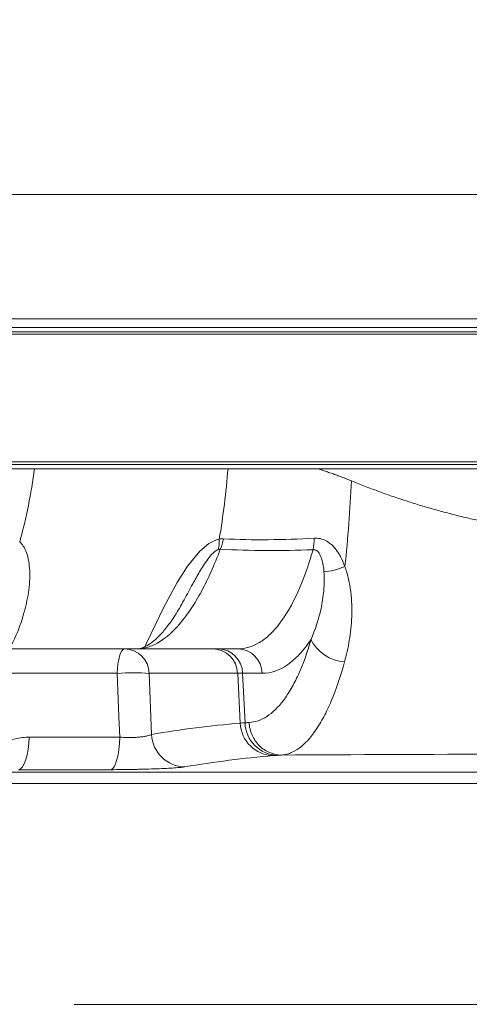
# Model space of a CAD drawing. Header units: millimetres. Extents: x 0 to 16820, y 0 to 11880.
# Tile 49 of 122: x 7933 to 7985, y 6745 to 6860. Entities that reach past the tile are written whole.
import ezdxf

# ---------------------------------------------------------------- set-up
doc = ezdxf.new("R2010")
doc.units = ezdxf.units.MM
doc.header["$LTSCALE"] = 20
doc.styles.add('SLDTEXTSTYLE0', font='TXT', dxfattribs={"width": 0.605})
doc.dimstyles.new('SLDDIMSTYLE0', dxfattribs={"dimtxt": 140, "dimasz": 100, "dimexe": 0, "dimexo": 0.0625, "dimgap": 35, "dimtad": 1, "dimtoh": 1, "dimdec": 0, "dimrnd": 1e-09, "dimzin": 12, "dimdsep": 46, "dimtxsty": 'SLDTEXTSTYLE0', "dimsah": 1, "dimcen": 0.09, "dimadec": 0, "dimazin": 0, "dimtfac": 1, "dimtofl": 0, "dimtmove": 0, "dimatfit": 3, "dimfxl": 1, "dimfrac": 2, "dimtolj": 1, "dimtzin": 12, "dimarcsym": 0})
doc.dimstyles.new('SLDDIMSTYLE1', dxfattribs={"dimtxt": 140, "dimasz": 100, "dimexe": 0, "dimexo": 0.0625, "dimgap": 35, "dimtad": 1, "dimtoh": 1, "dimdec": 1, "dimrnd": 1e-09, "dimzin": 12, "dimdsep": 46, "dimtxsty": 'SLDTEXTSTYLE0', "dimsah": 1, "dimcen": 0.09, "dimadec": 0, "dimazin": 0, "dimtfac": 1, "dimtofl": 0, "dimtmove": 0, "dimatfit": 3, "dimfxl": 1, "dimfrac": 2, "dimtolj": 1, "dimtzin": 12, "dimarcsym": 0})

# ---------------------------------------------------------------- blocks, each defined once
blk = doc.blocks.new('*D15')
at = {"color": 7, "linetype": 'Continuous', "lineweight": 0}
for p, q in [((5792.5, 7139.47), (5792.5, 3974.47)), ((7994.5, 6320.77), (7994.5, 3974.47)), ((5792.5, 4004.47), (7994.5, 4004.47))]:
    blk.add_line(p, q, dxfattribs=at)
for points in [[(5792.5, 4004.47), (5892.5, 3989.47), (5892.5, 4019.47)], [(7994.5, 4004.47), (7894.5, 4019.47), (7894.5, 3989.47)]]:
    blk.add_solid(points, dxfattribs=at)
at = {"color": 7, "linetype": 'Continuous', "lineweight": 0, "insert": (6679.62, 4184.94), "char_height": 140, "attachment_point": 1, "style": 'SLDTEXTSTYLE0'}
blk.add_mtext('2202', dxfattribs=at)
blk = doc.blocks.new('*D16')
at = {"color": 7, "linetype": 'Continuous', "lineweight": 0}
for p, q in [((6601.28, 7139.47), (6601.28, 4374.47)), ((7994.5, 6320.77), (7994.5, 4374.47)), ((6601.28, 4404.47), (7994.5, 4404.47))]:
    blk.add_line(p, q, dxfattribs=at)
for points in [[(6601.28, 4404.47), (6701.28, 4389.47), (6701.28, 4419.47)], [(7994.5, 4404.47), (7894.5, 4419.47), (7894.5, 4389.47)]]:
    blk.add_solid(points, dxfattribs=at)
at = {"color": 7, "linetype": 'Continuous', "lineweight": 0, "insert": (7084.01, 4584.94), "char_height": 140, "attachment_point": 1, "style": 'SLDTEXTSTYLE0'}
blk.add_mtext('1393', dxfattribs=at)

msp = doc.modelspace()

# ---------------------------------------------------------------- linework, layer by layer
at = {"color": 7, "linetype": 'Continuous', "lineweight": 0}
for p, q in [((7851.51, 6839.47), (7993.62, 6839.47)), ((7989.99, 6824.97), (7856.92, 6824.97)), ((7872, 6823.97), (8055.75, 6823.97)), ((7872, 6823.17), (8117, 6823.17)), ((7872.3, 6823.47), (8116.7, 6823.47)), ((7872, 6808.27), (8117, 6808.27)), ((7888.67, 6807.97), (8116.7, 6807.97)), ((7967.44, 6807.47), (8090.02, 6807.47)), ((7928.24, 6786.47), (7944.9, 6786.47)), ((7955.19, 6786.47), (7944.9, 6786.47)), ((7955.83, 6786.47), (7955.19, 6786.47)), ((7958.11, 6786.47), (7955.83, 6786.47))]:
    msp.add_line(p, q, dxfattribs=at)
at = {"color": 8, "linetype": 'Continuous', "lineweight": 0}
for p, q in [((7944.06, 6783.62), (7927.12, 6783.62)), ((7947.79, 6783.62), (7948.05, 6776.49)), ((7947.79, 6783.62), (7958.09, 6783.62)), ((7958.38, 6777.81), (7958.09, 6783.62)), ((7958.09, 6783.62), (7958.66, 6783.62)), ((7958.95, 6777.85), (7958.66, 6783.62)), ((7958.66, 6783.62), (7960.95, 6783.62)), ((7933.8, 6776.17), (7944.34, 6776.17)), ((7930.3, 6772.09), (7989.77, 6772.09)), ((7943.29, 6772.38), (7932.53, 6772.38)), ((8180.76, 6770.77), (7929.52, 6770.77)), ((7939.02, 6745.01), (8192.33, 6745.01))]:
    msp.add_line(p, q, dxfattribs=at)
at = {"color": 8, "linetype": 'Continuous', "lineweight": 0, "flags": 128}
for points in [[(7947.31, 6786.75), (7947.48, 6787.12), (7949.49, 6791.33), (7951.03, 6794.21), (7952.22, 6796.1), (7953.67, 6797.88), (7954.74, 6798.78), (7955.71, 6799.23), (7955.94, 6799.28), (7955.94, 6799.28), (7955.94, 6799.28)], [(7944.06, 6783.62), (7944.09, 6784.19), (7944.14, 6784.72), (7944.22, 6785.21), (7944.32, 6785.64), (7944.45, 6785.99), (7944.59, 6786.25), (7944.74, 6786.41), (7944.9, 6786.47)], [(7944.34, 6776.17), (7944.25, 6778.54), (7944.06, 6783.62)], [(7933.8, 6776.17), (7933.76, 6775.44), (7933.69, 6774.75), (7933.57, 6774.11), (7933.41, 6773.55), (7933.22, 6773.08), (7933, 6772.72), (7932.77, 6772.49), (7932.53, 6772.38)], [(7944.34, 6776.17), (7944.31, 6775.44), (7944.25, 6774.75), (7944.15, 6774.11), (7944.02, 6773.55), (7943.86, 6773.08), (7943.68, 6772.72), (7943.49, 6772.49), (7943.29, 6772.38)]]:
    msp.add_lwpolyline(points, dxfattribs=at)
at = {"color": 7, "linetype": 'Continuous', "lineweight": 30}
for centre, radius, start, end in [((8169.5, 7139.47), 2377, 300, 180), ((8169.5, 7139.47), 505.19, 200.1488, 80.1488), ((8717, 6191.17), 1282, 142.84568, 300)]:
    msp.add_arc(centre, radius, start, end, dxfattribs=at)
at = {"color": 8, "linetype": 'Continuous', "lineweight": 0}
for centre, radius, start, end in [((7950.08, 6800.6), 6.49, 337.2382, 348.5765), ((7955.86, 6799.94), 11.17, 350.1504, 357.1559), ((7970.86, 6789.66), 4.72, 206.2047, 266.0968), ((7944.85, 6783.52), 2.94, 1.9215, 89.0259), ((7955.14, 6783.52), 2.94, 1.9215, 89.0259), ((7955.75, 6783.56), 2.91, 1.3304, 88.4612), ((7958.04, 6783.56), 2.91, 1.3304, 88.4612), ((7945.93, 6759.55), 24.14, 85.5765, 94.4235), ((7962.33, 6777.97), 3.95, 182.325, 268.9459), ((7962.86, 6777.97), 3.92, 181.8126, 268.2937), ((7952.02, 6776.68), 3.98, 182.7301, 268.9018)]:
    msp.add_arc(centre, radius, start, end, dxfattribs=at)
at = {"color": 7, "linetype": 'Continuous', "lineweight": 0}
for points, knots in [([(7934.4, 6807.47), (7932.94, 6807.47), (7931.51, 6807.47), (7928.72, 6807.47), (7927.36, 6807.47), (7926.03, 6807.47)], [0, 0, 0, 0, 0.5, 0.5, 1, 1, 1, 1]), ([(7956.96, 6807.47), (7952.93, 6807.47), (7949.02, 6807.47), (7941.48, 6807.47), (7937.85, 6807.47), (7934.4, 6807.47)], [0, 0, 0, 0, 0.5, 0.5, 1, 1, 1, 1]), ([(7967.44, 6807.47), (7965.66, 6807.47), (7963.89, 6807.47), (7960.4, 6807.47), (7958.67, 6807.47), (7956.96, 6807.47)], [0, 0, 0, 0, 0.5, 0.5, 1, 1, 1, 1]), ([(7951.84, 6792.21), (7951.66, 6791.86), (7951.15, 6790.9), (7950.32, 6789.64), (7949.38, 6788.43), (7948.5, 6787.53), (7947.71, 6786.93), (7947.06, 6786.6), (7946.62, 6786.47), (7946.41, 6786.48), (7946.33, 6786.48)], [0, 0, 0, 0, 0.080803, 0.222316, 0.362217, 0.500419, 0.636546, 0.773343, 0.915923, 1, 1, 1, 1])]:
    msp.add_open_spline(points, degree=3, knots=knots, dxfattribs=at)
at = {"color": 8, "linetype": 'Continuous', "lineweight": 0}
for points in [[(7932.69, 6798.95), (7933.46, 6801.76), (7934.03, 6804.63), (7934.4, 6807.47)], [(7955.94, 6799.28), (7956.4, 6801.98), (7956.73, 6804.74), (7956.96, 6807.47)], [(7955.94, 6799.28), (7955.94, 6798.83), (7955.9, 6798.41), (7955.83, 6798.06)], [(7955.94, 6799.28), (7956.11, 6799.31), (7956.28, 6799.32), (7956.44, 6799.31)], [(7956.06, 6798.09), (7955.99, 6798.09), (7955.91, 6798.09), (7955.83, 6798.06)], [(7948.05, 6776.49), (7951.48, 6777.08), (7954.93, 6777.52), (7958.38, 6777.81)], [(7958.38, 6777.81), (7958.55, 6777.82), (7958.74, 6777.84), (7958.95, 6777.85)], [(7958.95, 6777.85), (7959.1, 6777.86), (7959.26, 6777.87), (7959.41, 6777.88)], [(7962.25, 6774.02), (7958.81, 6773.73), (7955.37, 6773.29), (7951.94, 6772.71)], [(7962.74, 6774.06), (7962.56, 6774.05), (7962.4, 6774.04), (7962.25, 6774.02)], [(7963.21, 6774.09), (7963.05, 6774.08), (7962.9, 6774.07), (7962.74, 6774.06)], [(7963.21, 6774.09), (7971.83, 6774.14), (7980.42, 6774.17), (7989, 6774.19)]]:
    msp.add_open_spline(points, degree=3, dxfattribs=at)
for points, knots in [([(7967.44, 6807.47), (7967.62, 6807.41), (7967.99, 6807.3), (7968.55, 6807.11), (7969.1, 6806.92), (7969.66, 6806.72), (7970.22, 6806.52), (7970.77, 6806.3), (7971.14, 6806.15), (7971.33, 6806.07)], [0, 0, 0, 0, 0.141021, 0.282604, 0.42478, 0.567578, 0.711028, 0.85516, 1, 1, 1, 1]), ([(7970.58, 6796.07), (7970.76, 6797.71), (7970.91, 6799.39), (7971.17, 6802.74), (7971.26, 6804.41), (7971.33, 6806.07)], [0, 0, 0, 0, 0.5, 0.5, 1, 1, 1, 1]), ([(7971.33, 6806.07), (7971.59, 6805.97), (7972.1, 6805.76), (7972.88, 6805.45), (7973.66, 6805.15), (7974.44, 6804.86), (7975.23, 6804.57), (7976.03, 6804.3), (7976.82, 6804.03), (7977.63, 6803.76), (7978.43, 6803.5), (7979.24, 6803.25), (7980.06, 6803.01), (7980.87, 6802.77), (7981.7, 6802.55), (7982.52, 6802.32), (7983.35, 6802.11), (7984.18, 6801.9), (7985.02, 6801.7), (7985.86, 6801.51), (7986.7, 6801.32), (7987.54, 6801.14), (7988.39, 6800.97), (7989.37, 6800.78), (7990.48, 6800.58), (7991.73, 6800.36), (7992.97, 6800.17), (7993.81, 6800.05), (7994.22, 6799.99)], [0, 0, 0, 0, 0.035937, 0.071857, 0.107764, 0.143659, 0.179544, 0.215423, 0.251297, 0.287169, 0.323042, 0.358917, 0.394797, 0.430685, 0.466582, 0.502492, 0.538416, 0.574357, 0.610317, 0.646298, 0.682303, 0.718335, 0.754394, 0.790484, 0.842812, 0.895169, 0.947563, 1, 1, 1, 1]), ([(7956.44, 6799.31), (7958.14, 6799.22), (7959.88, 6799.19), (7963.41, 6799.22), (7965.21, 6799.28), (7967.02, 6799.39)], [0, 0, 0, 0, 0.5, 0.5, 1, 1, 1, 1]), ([(7967.02, 6799.39), (7967.25, 6799.4), (7967.48, 6799.38), (7967.92, 6799.28), (7968.13, 6799.2), (7968.52, 6799), (7968.71, 6798.88), (7969.05, 6798.6), (7969.2, 6798.45), (7969.62, 6797.97), (7969.86, 6797.61), (7970.27, 6796.86), (7970.43, 6796.47), (7970.58, 6796.07)], [0, 0, 0, 0, 0.125, 0.125, 0.25, 0.25, 0.375, 0.375, 0.5, 0.5, 0.75, 0.75, 1, 1, 1, 1]), ([(7932.69, 6798.95), (7932.69, 6798.95), (7933.01, 6798.68), (7933.63, 6797.64), (7933.94, 6795.55), (7933.78, 6793.03), (7933.05, 6790.03), (7932.26, 6787.78), (7931.46, 6786.56), (7931.39, 6786.47)], [0, 0, 0, 0, 0.000004, 0.106139, 0.287915, 0.477035, 0.666504, 0.97385, 1, 1, 1, 1]), ([(7946.32, 6786.47), (7946.75, 6786.47), (7947.18, 6786.53), (7948.04, 6786.79), (7948.47, 6786.98), (7949.75, 6787.75), (7950.6, 6788.5), (7951.64, 6789.75), (7951.84, 6790.01), (7952.26, 6790.57), (7952.46, 6790.86), (7953.07, 6791.79), (7953.47, 6792.45), (7954.63, 6794.61), (7955.37, 6796.24), (7956.06, 6798.09)], [0, 0, 0, 0, 0.125, 0.125, 0.25, 0.25, 0.5, 0.5, 0.5625, 0.5625, 0.625, 0.625, 0.75, 0.75, 1, 1, 1, 1]), ([(7955.83, 6798.06), (7955.8, 6798.05), (7955.63, 6797.99), (7955.42, 6797.83), (7955.03, 6797.48), (7954.41, 6796.69), (7953.63, 6795.47), (7952.75, 6793.86), (7952.18, 6792.81), (7951.86, 6792.2)], [0, 0, 0, 0, 0.0142032, 0.0650203, 0.0900612, 0.2117338, 0.4467219, 0.6823436, 1, 1, 1, 1]), ([(7966.87, 6798.03), (7965.02, 6797.97), (7963.18, 6797.94), (7959.57, 6797.95), (7957.8, 6798), (7956.06, 6798.09)], [0, 0, 0, 0, 0.5, 0.5, 1, 1, 1, 1]), ([(7966.87, 6798.03), (7966.6, 6797.11), (7966.33, 6796.24), (7965.88, 6795), (7965.73, 6794.6), (7965.42, 6793.82), (7965.26, 6793.45), (7964.45, 6791.66), (7963.75, 6790.45), (7962.81, 6789.21), (7962.62, 6788.97), (7962.24, 6788.54), (7962.04, 6788.34), (7961.45, 6787.78), (7961.05, 6787.47), (7959.82, 6786.72), (7958.98, 6786.47), (7958.11, 6786.47)], [0, 0, 0, 0, 0.125, 0.125, 0.1875, 0.1875, 0.25, 0.25, 0.5, 0.5, 0.5625, 0.5625, 0.625, 0.625, 0.75, 0.75, 1, 1, 1, 1]), ([(7968.14, 6795.47), (7968.12, 6795.72), (7968.1, 6795.96), (7968.02, 6796.45), (7967.96, 6796.7), (7967.85, 6797.06), (7967.81, 6797.18), (7967.7, 6797.41), (7967.64, 6797.53), (7967.5, 6797.74), (7967.41, 6797.84), (7967.24, 6797.96), (7967.17, 6797.99), (7967.03, 6798.03), (7966.95, 6798.04), (7966.87, 6798.03)], [0, 0, 0, 0, 0.25, 0.25, 0.5, 0.5, 0.625, 0.625, 0.75, 0.75, 0.875, 0.875, 0.9375, 0.9375, 1, 1, 1, 1]), ([(7970.58, 6796.07), (7970.16, 6795.9), (7969.73, 6795.75), (7968.9, 6795.55), (7968.5, 6795.49), (7968.14, 6795.47)], [0, 0, 0, 0, 0.5, 0.5, 1, 1, 1, 1]), ([(7970.58, 6796.07), (7970.62, 6795.95), (7970.66, 6795.83), (7970.75, 6795.58), (7970.78, 6795.46), (7970.89, 6795.09), (7970.95, 6794.85), (7971.12, 6794.11), (7971.2, 6793.61), (7971.32, 6792.63), (7971.36, 6792.13), (7971.39, 6791.16), (7971.39, 6790.68), (7971.34, 6789.26), (7971.24, 6788.35), (7970.95, 6786.6), (7970.77, 6785.75), (7970.54, 6784.95)], [0, 0, 0, 0, 0.03125, 0.03125, 0.0625, 0.0625, 0.125, 0.125, 0.25, 0.25, 0.375, 0.375, 0.5, 0.5, 0.75, 0.75, 1, 1, 1, 1]), ([(7966.63, 6787.57), (7967.11, 6788.65), (7967.51, 6789.85), (7967.94, 6791.84), (7968.05, 6792.54), (7968.15, 6793.61), (7968.17, 6793.98), (7968.18, 6794.72), (7968.17, 6795.09), (7968.14, 6795.47)], [0, 0, 0, 0, 0.5, 0.5, 0.75, 0.75, 0.875, 0.875, 1, 1, 1, 1]), ([(7959.41, 6777.88), (7960.13, 6777.92), (7960.82, 6778.17), (7962.15, 6779.02), (7962.79, 6779.64), (7963.56, 6780.67), (7963.72, 6780.88), (7964.02, 6781.34), (7964.17, 6781.58), (7964.61, 6782.34), (7964.89, 6782.89), (7965.7, 6784.68), (7966.19, 6786.04), (7966.63, 6787.57)], [0, 0, 0, 0, 0.25, 0.25, 0.5, 0.5, 0.5625, 0.5625, 0.625, 0.625, 0.75, 0.75, 1, 1, 1, 1]), ([(7960.95, 6783.62), (7961.97, 6783.62), (7962.95, 6783.96), (7964.37, 6784.95), (7964.84, 6785.36), (7965.53, 6786.1), (7965.75, 6786.37), (7966.2, 6786.94), (7966.41, 6787.25), (7966.63, 6787.57)], [0, 0, 0, 0, 0.5, 0.5, 0.75, 0.75, 0.875, 0.875, 1, 1, 1, 1]), ([(7970.54, 6784.95), (7970.06, 6783.25), (7969.55, 6781.73), (7968.71, 6779.74), (7968.42, 6779.12), (7967.97, 6778.27), (7967.82, 6778), (7967.52, 6777.49), (7967.36, 6777.24), (7966.58, 6776.09), (7965.93, 6775.39), (7964.93, 6774.66), (7964.6, 6774.47), (7964.08, 6774.26), (7963.91, 6774.21), (7963.65, 6774.15), (7963.56, 6774.13), (7963.38, 6774.11), (7963.3, 6774.1), (7963.21, 6774.09)], [0, 0, 0, 0, 0.25, 0.25, 0.375, 0.375, 0.4375, 0.4375, 0.5, 0.5, 0.75, 0.75, 0.875, 0.875, 0.9375, 0.9375, 0.96875, 0.96875, 1, 1, 1, 1]), ([(7963.21, 6774.09), (7962.73, 6774.09), (7962.25, 6774.19), (7961.36, 6774.56), (7960.95, 6774.84), (7960.25, 6775.54), (7959.97, 6775.96), (7959.56, 6776.88), (7959.44, 6777.37), (7959.41, 6777.88)], [0, 0, 0, 0, 0.25, 0.25, 0.5, 0.5, 0.75, 0.75, 1, 1, 1, 1]), ([(7930.69, 6775.43), (7931.18, 6775.67), (7931.68, 6775.86), (7932.72, 6776.11), (7933.26, 6776.17), (7933.8, 6776.17)], [0, 0, 0, 0, 0.5, 0.5, 1, 1, 1, 1]), ([(7944.34, 6776.17), (7944.53, 6776.16), (7944.73, 6776.15), (7945.13, 6776.13), (7945.33, 6776.13), (7945.72, 6776.13), (7945.92, 6776.14), (7946.3, 6776.15), (7946.48, 6776.16), (7946.82, 6776.2), (7946.99, 6776.21), (7947.28, 6776.26), (7947.42, 6776.28), (7947.66, 6776.34), (7947.76, 6776.36), (7947.93, 6776.43), (7948, 6776.46), (7948.05, 6776.49)], [0, 0, 0, 0, 0.125, 0.125, 0.25, 0.25, 0.375, 0.375, 0.5, 0.5, 0.625, 0.625, 0.75, 0.75, 0.875, 0.875, 1, 1, 1, 1]), ([(7951.94, 6772.71), (7951.82, 6772.69), (7951.66, 6772.67), (7951.35, 6772.64), (7951.24, 6772.63), (7951, 6772.61), (7950.86, 6772.6), (7950.44, 6772.57), (7950.12, 6772.55), (7949.43, 6772.51), (7949.05, 6772.5), (7948.25, 6772.47), (7947.83, 6772.45), (7947.17, 6772.43), (7946.94, 6772.43), (7946.49, 6772.42), (7946.04, 6772.41), (7945.58, 6772.4), (7945.12, 6772.4), (7944.89, 6772.39), (7944.19, 6772.39), (7943.74, 6772.38), (7943.29, 6772.38)], [0, 0, 0, 0, 0.125, 0.125, 0.1875, 0.1875, 0.25, 0.25, 0.375, 0.375, 0.5, 0.5, 0.625, 0.625, 0.6875, 0.6875, 0.75, 0.8125, 0.8125, 0.875, 0.875, 1, 1, 1, 1])]:
    msp.add_open_spline(points, degree=3, knots=knots, dxfattribs=at)

# ---------------------------------------------------------------- dimensions: what is measured, and where the dimension line sits
at = {"color": 7, "linetype": 'Continuous', "lineweight": 0}
for base, p1, dimstyle, picture, middle in [((7994.5, 4004.47), (5792.5, 7139.47), 'SLDDIMSTYLE1', '*D15', (6893.5, 4004.47)), ((7994.5, 4404.47), (6601.28, 7139.47), 'SLDDIMSTYLE0', '*D16', (7297.89, 4404.47))]:
    dim = msp.add_linear_dim(base=base, p1=p1, p2=(7994.5, 6320.77), dimstyle=dimstyle, dxfattribs=at)
    dim.commit()
    dim.dimension.update_dxf_attribs({"geometry": picture, "text_midpoint": middle, "dimtype": 160})

doc.saveas('drawing.dxf')
